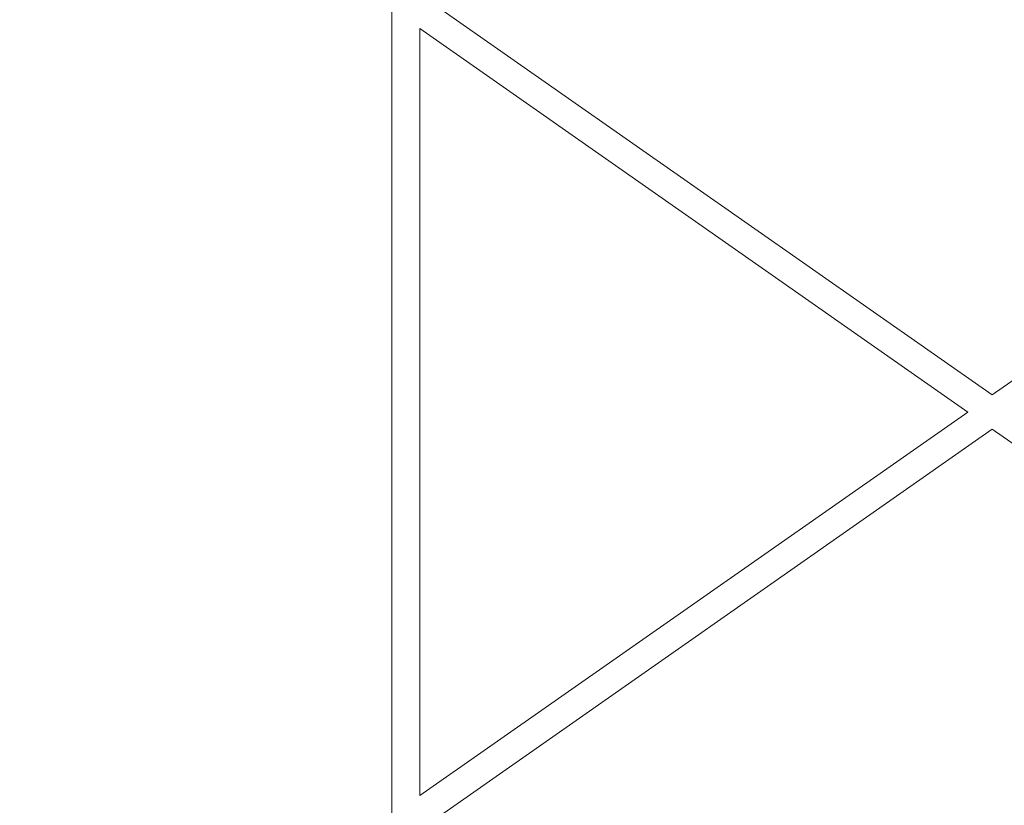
# Model space of a CAD drawing. Header units: metres. Extents: x 7168 to 12828, y 1523 to 3619.
# Tile 113 of 133: x 12252 to 12264, y 2144 to 2154. Entities that reach past the tile are written whole.
import ezdxf

# ---------------------------------------------------------------- set-up
doc = ezdxf.new("R2010")
doc.units = ezdxf.units.M
doc.layers.add('CIENKIE', color=4, linetype='Continuous')
doc.layers.add('GRUBE', color=7, linetype='Continuous')

msp = doc.modelspace()

# ---------------------------------------------------------------- linework, layer by layer
at = {"layer": 'CIENKIE', "color": 7, "lineweight": 0}
for p, q in [((12264.171, 2149.413, -8835.867), (12257.312, 2154.214, -8835.867)), ((12264.171, 2149.413, -8835.867), (12271.03, 2154.214, -8835.867)), ((12257.021, 2144.408, -8835.867), (12257.021, 2153.991, -8835.867)), ((12263.866, 2149.199, -8835.867), (12257.021, 2153.991, -8835.867)), ((12257.021, 2144.408, -8835.867), (12263.866, 2149.199, -8835.867)), ((12252.021, 2140.481, -8835.867), (12264.171, 2148.986, -8835.867)), ((12276.321, 2140.481, -8835.867), (12264.171, 2148.986, -8835.867))]:
    msp.add_line(p, q, dxfattribs=at)
at = {"layer": 'GRUBE', "color": 7, "lineweight": 0}
msp.add_line((12256.671, 2144.163, -8835.867), (12256.671, 2157.563, -8835.867), dxfattribs=at)

doc.saveas('drawing.dxf')
